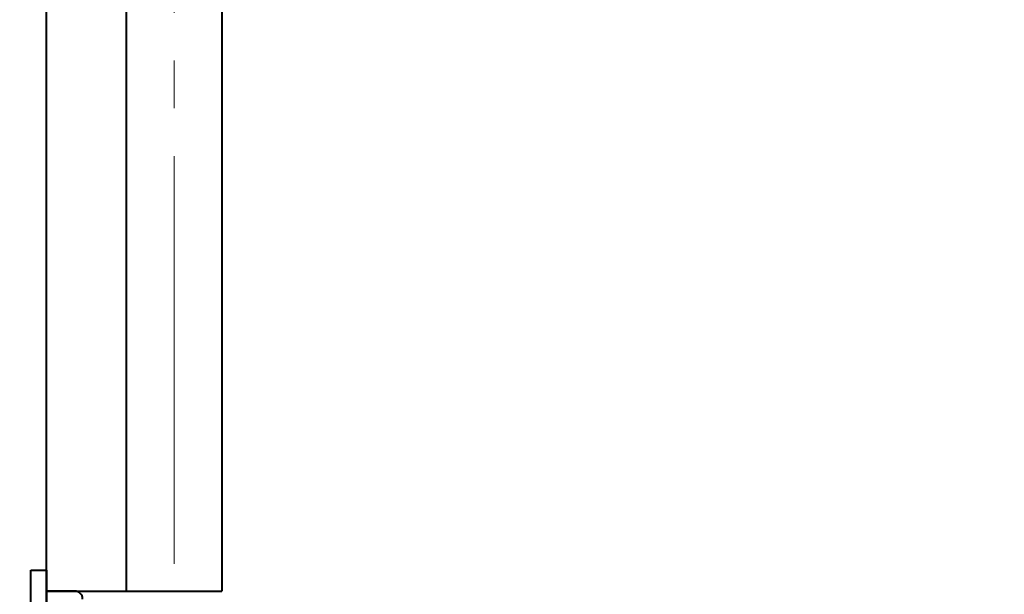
# Model space of a CAD drawing. Header units: millimetres. Extents: x 0 to 594, y 0 to 420.
# Tile 14 of 50: x 94 to 125, y 156 to 174. Entities that reach past the tile are written whole.
import ezdxf

# ---------------------------------------------------------------- set-up
doc = ezdxf.new("R2010")
doc.units = ezdxf.units.MM
for name, pattern in [('K5LT_AXLED', [17.302989, 12.802989, -1.5, 1.5, -1.5]), ('K5LT_BASIC', [0]), ('K5LT_THIN', [0])]:
    doc.linetypes.add(name, pattern=pattern)
doc.styles.add('KDIMTEXTSTYLE', font='GOST_AU.SHX', dxfattribs={"width": 0.96, "oblique": 15, "height": 5})
doc.dimstyles.new('KDIMSTYLE (0.03)', dxfattribs={"dimtxt": 5, "dimasz": 1, "dimexe": 2, "dimexo": 0, "dimgap": 1, "dimtad": 1, "dimlfac": 40, "dimtxsty": 'KDIMTEXTSTYLE', "dimsah": 1, "dimcen": 0, "dimdle": 1, "dimadec": 0, "dimazin": 0, "dimtfac": 0.667, "dimtmove": 0, "dimatfit": 3, "dimfxl": 1, "dimtvp": 1, "dimtfill": 1, "dimtolj": 1, "dimtzin": 0, "dimarcsym": 0})

# ---------------------------------------------------------------- blocks, each defined once
blk = doc.blocks.new('KDIMARROW_03')
at = {"color": 0, "linetype": 'K5LT_BASIC', "lineweight": 40}
blk.add_line((-1.061, -1.061), (1.061, 1.061), dxfattribs=at)
at = {"color": 0, "linetype": 'K5LT_THIN', "lineweight": 18}
for q in [(-1, 0), (2, 0)]:
    blk.add_line((0, 0), q, dxfattribs=at)

msp = doc.modelspace()

# ---------------------------------------------------------------- linework, layer by layer
at = {"color": 5, "linetype": 'K5LT_BASIC', "lineweight": 40, "true_color": 0x0000ff}
for p, q in [((95.1684, 49.12805), (95.1684, 221.62805)), ((97.6684, 156.46815), (97.6684, 218.84322)), ((100.6684, 204.72805), (100.6684, 156.46815)), ((97.6684, 156.46815), (97.6684, 174.14278)), ((94.6684, 157.12805), (95.1684, 157.12805)), ((94.6684, 151.12805), (94.6684, 157.12805)), ((95.1684, 157.12805), (95.1684, 151.12805)), ((96.04739, 156.46815), (95.1684, 156.46815)), ((95.1684, 156.46815), (100.6684, 156.46815))]:
    msp.add_line(p, q, dxfattribs=at)
at = {"color": 30, "linetype": 'K5LT_AXLED', "lineweight": 18, "true_color": 0xff8000}
msp.add_line((99.1684, 204.72805), (99.1684, 15.54453), dxfattribs=at)
at = {"color": 5, "linetype": 'K5LT_BASIC', "lineweight": 40, "true_color": 0x0000ff}
msp.add_arc((96.04739, 156.21815), 0.25, 0, 90, dxfattribs=at)

# ---------------------------------------------------------------- dimensions: what is measured, and where the dimension line sits
at = {"color": 5, "true_color": 0x0000ff}
for base, p2, location in [((70.69349, 221.62805), (95.1684, 221.62805), (70.69349, 135.62805)), ((87.84465, 205.37805), (95.1684, 205.37805), (87.84465, 127.37805))]:
    msp.add_linear_dim(base=base, p1=(95.1684, 49.12805), p2=p2, angle=90, location=location, dimstyle='KDIMSTYLE (0.03)', override={"dimexo": 2, "dimpost": '\\H3.5;\\W0.96;\\Q15;<>', "dimblk1": 'KDIMARROW_03', "dimblk2": 'KDIMARROW_03', "dimse1": 0, "dimse2": 0, "dimclrt": 7, "dimtolj": 1}, dxfattribs=at).render()

doc.saveas('drawing.dxf')
